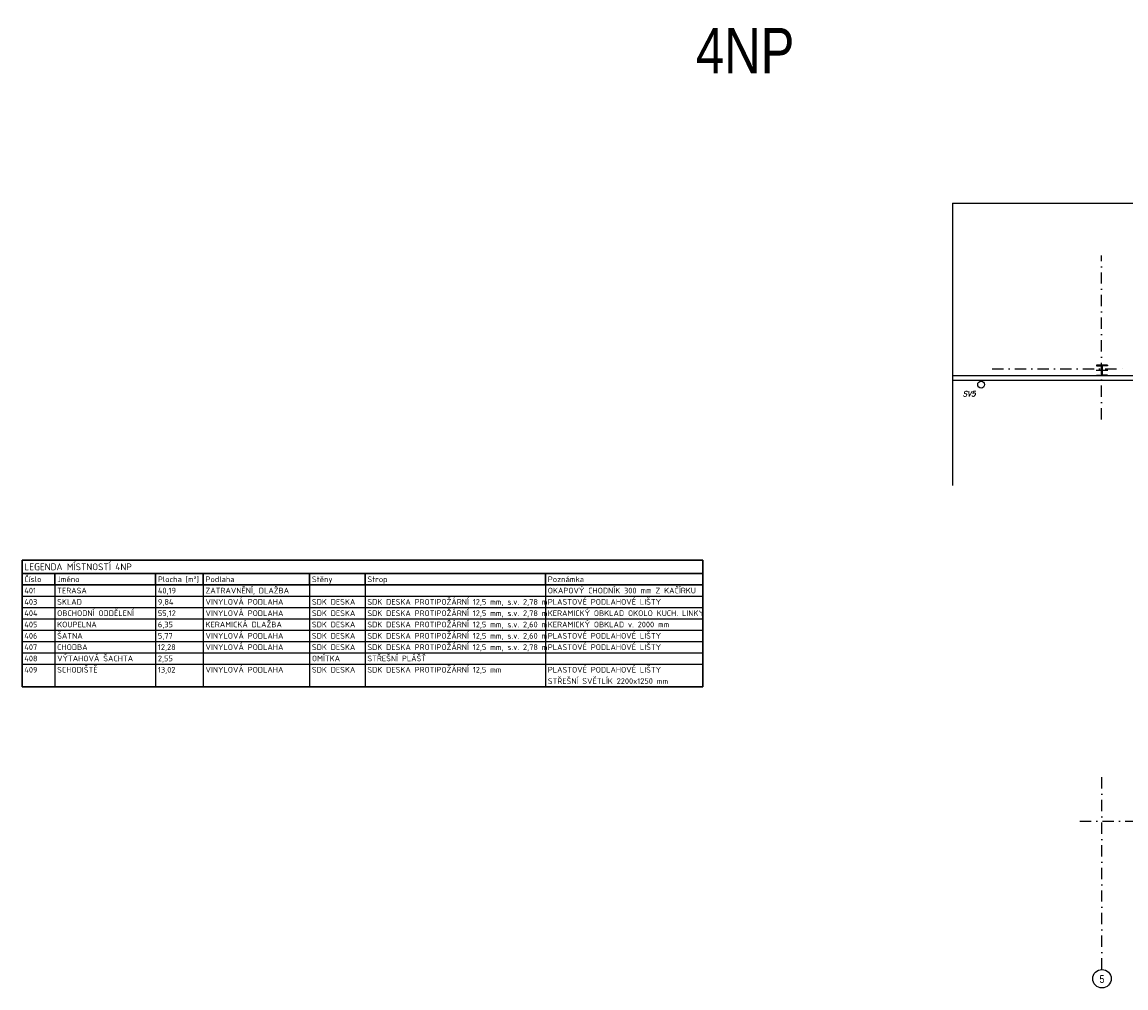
# Model space of a CAD drawing. Header units: millimetres. Extents: x 6435372 to 7248404, y 1559872 to 1886246.
# Tile 177 of 208: x 7079572 to 7103956, y 1612128 to 1633475. Entities that reach past the tile are written whole.
import ezdxf
from ezdxf.enums import TextEntityAlignment as Align

# ---------------------------------------------------------------- set-up
doc = ezdxf.new("R2010")
doc.units = ezdxf.units.MM
doc.linetypes.add('DASHDOT', pattern=[1, 0.5, -0.25, 0, -0.25])
doc.layers.add('matrice DPS', color=122, linetype='Continuous')
doc.styles.add('ARIAL', font='arial.ttf')
doc.styles.add('KURZIVA', font='italic__.ttf')
doc.styles.add('TABULKY', font='isocpeur.ttf')
doc.linetypes.add('PRERUSENI', pattern='A,60,[100,CADKON.SHX,S=2.5,R=0,X=0,Y=0],-10', length=70)

# ---------------------------------------------------------------- blocks, each defined once
blk = doc.blocks.new('CK_S_EXT_HEAHEA240')
for p, q in [((-120, 115), (120, 115)), ((-120, 115), (-120, 103)), ((-120, 103), (-24.75, 103)), ((-3.75, -82), (-3.75, 82)), ((3.75, -82), (3.75, 82)), ((120, 103), (24.75, 103)), ((120, 115), (120, 103)), ((-120, -115), (-120, -103)), ((-120, -103), (-24.75, -103)), ((-120, -115), (120, -115)), ((120, -103), (24.75, -103)), ((120, -115), (120, -103))]:
    blk.add_line(p, q)
for centre, start, end in [((-24.75, 82), 0, 90), ((24.75, 82), 90, 180), ((-24.75, -82), 270, 0), ((24.75, -82), 180, 270)]:
    blk.add_arc(centre, 21, start, end)

msp = doc.modelspace()

# ---------------------------------------------------------------- linework, layer by layer
at = {"layer": 'matrice DPS', "linetype": 'PRERUSENI', "ltscale": 500}
for q in [(7100125.4, 1623235.6), (7122727, 1629474.3)]:
    msp.add_line((7100125.4, 1629474.3), q, dxfattribs=at)
at = {"layer": 'matrice DPS', "linetype": 'DASHDOT', "ltscale": 500}
for p, q in [((7103414.8, 1624692.5), (7103414.8, 1628312.1)), ((7101000.4, 1625812.1), (7103914.8, 1625812.1)), ((7103426.8, 1612534.6), (7103426.8, 1616817.7)), ((7102939.3, 1615812.1), (7125101.7, 1615812.1))]:
    msp.add_line(p, q, dxfattribs=at)
at = {"layer": 'matrice DPS', "ltscale": 500}
for p, q in [((7103556.8, 1625777.1), (7103296.8, 1625777.1)), ((7103426.8, 1625902.1), (7103426.8, 1625652.1)), ((7100125.4, 1625662.1), (7121546.8, 1625662.1)), ((7100125.4, 1625562.1), (7109541.8, 1625562.1))]:
    msp.add_line(p, q, dxfattribs=at)
at = {"layer": 'matrice DPS', "lineweight": 30}
for p, q in [((7079571.8, 1621585), (7094609.6, 1621585)), ((7079571.8, 1621585), (7079571.8, 1621285)), ((7094609.6, 1621585), (7094609.6, 1621285)), ((7079571.8, 1621285), (7079571.8, 1621035)), ((7079571.8, 1621285), (7080296.8, 1621285)), ((7080296.8, 1621285), (7082521.8, 1621285)), ((7080296.8, 1621285), (7080296.8, 1621035)), ((7082521.8, 1621285), (7083574.1, 1621285)), ((7082521.8, 1621285), (7082521.8, 1621035)), ((7083574.1, 1621285), (7085924.1, 1621285)), ((7083574.1, 1621285), (7083574.1, 1621035)), ((7085924.1, 1621285), (7087149.1, 1621285)), ((7085924.1, 1621285), (7085924.1, 1621035)), ((7087149.1, 1621285), (7091134.6, 1621285)), ((7087149.1, 1621285), (7087149.1, 1621035)), ((7091134.6, 1621285), (7094609.6, 1621285)), ((7091134.6, 1621285), (7091134.6, 1621035)), ((7094609.6, 1621285), (7094609.6, 1621035)), ((7079571.8, 1621035), (7079571.8, 1618785)), ((7079571.8, 1621035), (7080296.8, 1621035)), ((7080296.8, 1621035), (7082521.8, 1621035)), ((7082521.8, 1621035), (7083574.1, 1621035)), ((7083574.1, 1621035), (7085924.1, 1621035)), ((7085924.1, 1621035), (7087149.1, 1621035)), ((7087149.1, 1621035), (7091134.6, 1621035)), ((7091134.6, 1621035), (7094609.6, 1621035)), ((7094609.6, 1621035), (7094609.6, 1618785)), ((7079571.8, 1618785), (7080296.8, 1618785)), ((7080296.8, 1618785), (7082521.8, 1618785)), ((7082521.8, 1618785), (7083574.1, 1618785)), ((7083574.1, 1618785), (7085924.1, 1618785)), ((7085924.1, 1618785), (7087149.1, 1618785)), ((7087149.1, 1618785), (7091134.6, 1618785)), ((7091134.6, 1618785), (7094609.6, 1618785))]:
    msp.add_line(p, q, dxfattribs=at)
at = {"layer": 'matrice DPS'}
for p, q in [((7080296.8, 1621035), (7080296.8, 1618785)), ((7082521.8, 1621035), (7082521.8, 1618785)), ((7083574.1, 1621035), (7083574.1, 1618785)), ((7085924.1, 1621035), (7085924.1, 1618785)), ((7087149.1, 1621035), (7087149.1, 1618785)), ((7091134.6, 1621035), (7091134.6, 1618785)), ((7079571.8, 1620785), (7080296.8, 1620785)), ((7080296.8, 1620785), (7082521.8, 1620785)), ((7082521.8, 1620785), (7083574.1, 1620785)), ((7083574.1, 1620785), (7085924.1, 1620785)), ((7085924.1, 1620785), (7087149.1, 1620785)), ((7087149.1, 1620785), (7091134.6, 1620785)), ((7091134.6, 1620785), (7094609.6, 1620785)), ((7079571.8, 1620535), (7080296.8, 1620535)), ((7080296.8, 1620535), (7082521.8, 1620535)), ((7082521.8, 1620535), (7083574.1, 1620535)), ((7083574.1, 1620535), (7085924.1, 1620535)), ((7085924.1, 1620535), (7087149.1, 1620535)), ((7087149.1, 1620535), (7091134.6, 1620535)), ((7091134.6, 1620535), (7094609.6, 1620535)), ((7079571.8, 1620285), (7080296.8, 1620285)), ((7080296.8, 1620285), (7082521.8, 1620285)), ((7082521.8, 1620285), (7083574.1, 1620285)), ((7083574.1, 1620285), (7085924.1, 1620285)), ((7085924.1, 1620285), (7087149.1, 1620285)), ((7087149.1, 1620285), (7091134.6, 1620285)), ((7091134.6, 1620285), (7094609.6, 1620285)), ((7079571.8, 1620035), (7080296.8, 1620035)), ((7080296.8, 1620035), (7082521.8, 1620035)), ((7082521.8, 1620035), (7083574.1, 1620035)), ((7083574.1, 1620035), (7085924.1, 1620035)), ((7085924.1, 1620035), (7087149.1, 1620035)), ((7087149.1, 1620035), (7091134.6, 1620035)), ((7091134.6, 1620035), (7094609.6, 1620035)), ((7079571.8, 1619785), (7080296.8, 1619785)), ((7080296.8, 1619785), (7082521.8, 1619785)), ((7082521.8, 1619785), (7083574.1, 1619785)), ((7083574.1, 1619785), (7085924.1, 1619785)), ((7085924.1, 1619785), (7087149.1, 1619785)), ((7087149.1, 1619785), (7091134.6, 1619785)), ((7091134.6, 1619785), (7094609.6, 1619785)), ((7079571.8, 1619535), (7080296.8, 1619535)), ((7080296.8, 1619535), (7082521.8, 1619535)), ((7082521.8, 1619535), (7083574.1, 1619535)), ((7083574.1, 1619535), (7085924.1, 1619535)), ((7085924.1, 1619535), (7087149.1, 1619535)), ((7087149.1, 1619535), (7091134.6, 1619535)), ((7091134.6, 1619535), (7094609.6, 1619535)), ((7079571.8, 1619285), (7080296.8, 1619285)), ((7080296.8, 1619285), (7082521.8, 1619285)), ((7082521.8, 1619285), (7083574.1, 1619285)), ((7083574.1, 1619285), (7085924.1, 1619285)), ((7085924.1, 1619285), (7087149.1, 1619285)), ((7087149.1, 1619285), (7091134.6, 1619285)), ((7091134.6, 1619285), (7094609.6, 1619285))]:
    msp.add_line(p, q, dxfattribs=at)
at = {"layer": 'matrice DPS', "ltscale": 500}
for centre, radius in [((7100756.2, 1625462.1), 75), ((7103426.8, 1612331.8), 203.9)]:
    msp.add_circle(centre, radius, dxfattribs=at)

# ---------------------------------------------------------------- block references
at = {"layer": 'matrice DPS', "ltscale": 500, "rotation": 180}
msp.add_blockref('CK_S_EXT_HEAHEA240', (7103426.8, 1625777.1), dxfattribs=at)

# ---------------------------------------------------------------- texts
at = {"layer": 'matrice DPS', "style": 'ARIAL', "width": 0.8}
msp.add_text('4NP', height=1000, dxfattribs=at).set_placement((7095545.4, 1632845.1), align=Align.MIDDLE)
at = {"layer": 'matrice DPS', "ltscale": 500, "style": 'KURZIVA'}
msp.add_text('SV5', height=115, dxfattribs=at).set_placement((7100348.5, 1625202.3))
at = {"layer": 'matrice DPS', "style": 'TABULKY'}
for s, height, p in [('LEGENDA MÍSTNOSTÍ 4NP', 150, (7079621.8, 1621360)), ('Číslo', 125, (7079621.8, 1621097.5)), ('Jméno', 125, (7080346.8, 1621097.5)), ('Plocha [m²]', 125, (7082571.8, 1621097.5)), ('Podlaha', 125, (7083624.1, 1621097.5)), ('Stěny', 125, (7085974.1, 1621097.5)), ('Strop', 125, (7087199.1, 1621097.5)), ('Poznámka', 125, (7091184.6, 1621097.5)), ('401', 125, (7079621.8, 1620847.5)), ('TERASA', 125, (7080346.8, 1620847.5)), ('40,19', 125, (7082571.8, 1620847.5)), ('ZATRAVNĚNÍ, DLAŽBA', 125, (7083624.1, 1620847.5)), ('OKAPOVÝ CHODNÍK 300 mm Z KAČÍRKU', 125, (7091184.6, 1620847.5)), ('403', 125, (7079621.8, 1620597.5)), ('SKLAD', 125, (7080346.8, 1620597.5)), ('9,84', 125, (7082571.8, 1620597.5)), ('VINYLOVÁ PODLAHA', 125, (7083624.1, 1620597.5)), ('SDK DESKA', 125, (7085974.1, 1620597.5)), ('SDK DESKA PROTIPOŽÁRNÍ 12,5 mm, s.v. 2,78 m', 125, (7087199.1, 1620597.5)), ('PLASTOVÉ PODLAHOVÉ LIŠTY', 125, (7091184.6, 1620597.5)), ('404', 125, (7079621.8, 1620347.5)), ('OBCHODNÍ ODDĚLENÍ', 125, (7080346.8, 1620347.5)), ('55,12', 125, (7082571.8, 1620347.5)), ('VINYLOVÁ PODLAHA', 125, (7083624.1, 1620347.5)), ('SDK DESKA', 125, (7085974.1, 1620347.5)), ('SDK DESKA PROTIPOŽÁRNÍ 12,5 mm, s.v. 2,78 m', 125, (7087199.1, 1620347.5)), ('KERAMICKÝ OBKLAD OKOLO KUCH. LINKY', 125, (7091184.6, 1620347.5)), ('405', 125, (7079621.8, 1620097.5)), ('KOUPELNA', 125, (7080346.8, 1620097.5)), ('6,35', 125, (7082571.8, 1620097.5)), ('KERAMICKÁ DLAŽBA', 125, (7083624.1, 1620097.5)), ('SDK DESKA', 125, (7085974.1, 1620097.5)), ('SDK DESKA PROTIPOŽÁRNÍ 12,5 mm, s.v. 2,60 m', 125, (7087199.1, 1620097.5)), ('KERAMICKÝ OBKLAD v. 2000 mm', 125, (7091184.6, 1620097.5)), ('406', 125, (7079621.8, 1619847.5)), ('ŠATNA', 125, (7080346.8, 1619847.5)), ('5,77', 125, (7082571.8, 1619847.5)), ('VINYLOVÁ PODLAHA', 125, (7083624.1, 1619847.5)), ('SDK DESKA', 125, (7085974.1, 1619847.5)), ('SDK DESKA PROTIPOŽÁRNÍ 12,5 mm, s.v. 2,60 m', 125, (7087199.1, 1619847.5)), ('PLASTOVÉ PODLAHOVÉ LIŠTY', 125, (7091184.6, 1619847.5)), ('407', 125, (7079621.8, 1619597.5)), ('CHODBA', 125, (7080346.8, 1619597.5)), ('12,28', 125, (7082571.8, 1619597.5)), ('VINYLOVÁ PODLAHA', 125, (7083624.1, 1619597.5)), ('SDK DESKA', 125, (7085974.1, 1619597.5)), ('SDK DESKA PROTIPOŽÁRNÍ 12,5 mm, s.v. 2,78 m', 125, (7087199.1, 1619597.5)), ('PLASTOVÉ PODLAHOVÉ LIŠTY', 125, (7091184.6, 1619597.5)), ('408', 125, (7079621.8, 1619347.5)), ('VÝTAHOVÁ ŠACHTA', 125, (7080346.8, 1619347.5)), ('2,55', 125, (7082571.8, 1619347.5)), ('OMÍTKA', 125, (7085974.1, 1619347.5)), ('STŘEŠNÍ PLÁŠŤ', 125, (7087199.1, 1619347.5)), ('409', 125, (7079621.8, 1619097.5)), ('SCHODIŠTĚ', 125, (7080346.8, 1619097.5)), ('13,02', 125, (7082571.8, 1619097.5)), ('VINYLOVÁ PODLAHA', 125, (7083624.1, 1619097.5)), ('SDK DESKA', 125, (7085974.1, 1619097.5)), ('SDK DESKA PROTIPOŽÁRNÍ 12,5 mm', 125, (7087199.1, 1619097.5)), ('PLASTOVÉ PODLAHOVÉ LIŠTY', 125, (7091184.6, 1619097.5)), ('STŘEŠNÍ SVĚTLÍK 2200x1250 mm', 125, (7091184.6, 1618847.5))]:
    msp.add_text(s, height=height, dxfattribs=at).set_placement(p)
at = {"layer": 'matrice DPS', "ltscale": 500, "style": 'ARIAL', "width": 0.8}
msp.add_text('5', height=175, dxfattribs=at).set_placement((7103426.8, 1612323.3), align=Align.MIDDLE)

doc.saveas('drawing.dxf')
